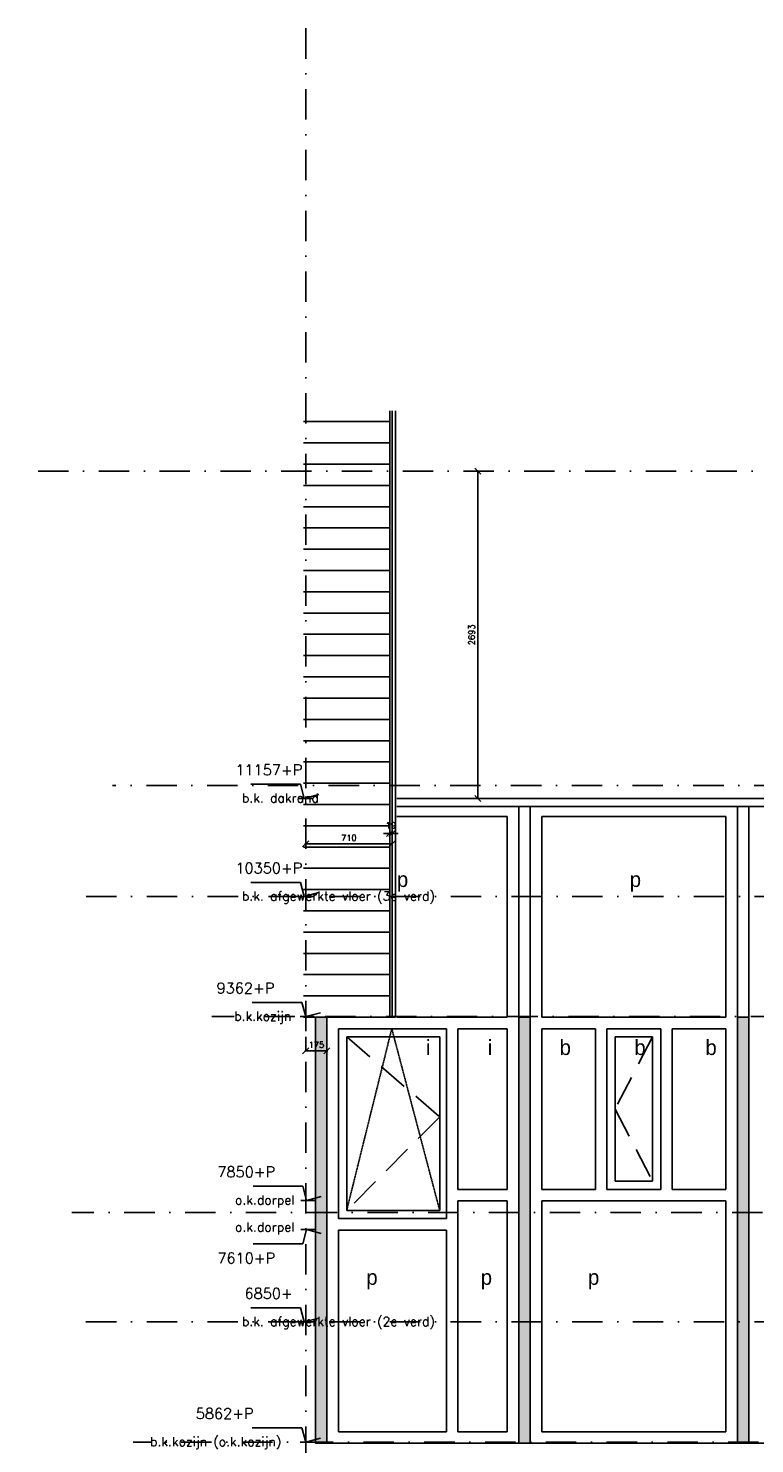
# Model space of a CAD drawing. Extents: x 102559 to 245130, y 44436 to 138999.
# Tile 8 of 30: x 151406 to 157384, y 98295 to 109939. Entities that reach past the tile are written whole.
import ezdxf

# ---------------------------------------------------------------- set-up
doc = ezdxf.new("R2010")
doc.units = 0
doc.header["$LTSCALE"] = 20
doc.header["$MEASUREMENT"] = 0
doc.header["$PDSIZE"] = -1
for name, pattern in [('DASHDOT', [25, 12.5, -6.25, 0, -6.25]), ('DASHED2', [0.375, 0.25, -0.125]), ('DD1', [2.66667, 1.66667, -0.5, 0, -0.5])]:
    doc.linetypes.add(name, pattern=pattern)
doc.layers.get('0').update_dxf_attribs({"linetype": 'CONTINUOUS'})
doc.layers.get('DEFPOINTS').update_dxf_attribs({"linetype": 'CONTINUOUS'})
for name, color, linetype in [('A--01A1_ACEER', 1, 'CONTINUOUS'), ('A--L$1A-_RASTER_NR_02', 21, 'CONTINUOUS'), ('A--L$7A-HULPLIJNEN', 9, 'CONTINUOUS'), ('A--L31--_F123--A1-BINNENKOZ', 1, 'CONTINUOUS'), ('A--L31--_F123--A7-BINNENKOZ', 7, 'CONTINUOUS'), ('A--L31--_F123--C1-BINNENKOZ', 1, 'DASHED2'), ('A--M01A1_MAATVOERING', 1, 'CONTINUOUS'), ('A--M01B1_HOOGTE_MAATV', 1, 'CONTINUOUS'), ('A--M1$A-_F123-', 1, 'CONTINUOUS'), ('A--T01B2_HOOGTE_MAATV', 2, 'CONTINUOUS'), ('A--T01B3_HOOGTE_MAATV', 3, 'CONTINUOUS'), ('AT$1A---_TEKST', 2, 'CONTINUOUS'), ('AT$1LG-25_TEKST', 2, 'CONTINUOUS'), ('STRAMIEN', 8, 'DD1')]:
    doc.layers.add(name, color=color, linetype=linetype)
doc.styles.add('ALFA-0_25', font='ROMANS')
doc.styles.add('B-01', font='b-gbp')
doc.styles.add('HOOGTEXT', font='ROMANS.shx', dxfattribs={"height": 2.5})
doc.dimstyles.new('ALFA-0_25', dxfattribs={"dimscale": 40, "dimtxt": 2.5, "dimasz": 2.5, "dimexe": 0.3, "dimexo": 0.3, "dimgap": 1.25, "dimtad": 1, "dimdec": 0, "dimzin": 0, "dimdsep": 46, "dimtxsty": 'ALFA-0_25', "dimblk1": 'OBLIQUE', "dimblk2": 'OBLIQUE', "dimsah": 1, "dimcen": 0.09, "dimdle": 0.3, "dimclrd": 1, "dimclre": 1, "dimclrt": 2, "dimadec": 0, "dimazin": 0, "dimtfac": 1, "dimtdec": 0, "dimtofl": 0, "dimtmove": 2, "dimatfit": 3, "dimldrblk": 'OBLIQUE', "dimfxl": 0, "dimtvp": 625, "dimtolj": 1, "dimtzin": 0, "dimarcsym": 0})

# ---------------------------------------------------------------- blocks, each defined once
blk = doc.blocks.new('HOOGTEP')
at = {"layer": 'A--M01A1_MAATVOERING'}
for p, q in [((0, 0), (0.62, 2.33)), ((0.62, 2.33), (8.79, 2.33)), ((-2.41, 0.65), (0, 0))]:
    blk.add_line(p, q, dxfattribs=at)
at = {"layer": 'A--M01B1_HOOGTE_MAATV'}
blk.add_line((-1.38, 0), (0.91, 0), dxfattribs=at)
at = {"layer": 'A--T01B2_HOOGTE_MAATV', "style": 'HOOGTEXT', "flags": 4}
blk.add_attdef('TEKST', (1.84, -0.67), '', height=1.5, dxfattribs=at)
at = {"layer": 'A--T01B3_HOOGTE_MAATV', "style": 'HOOGTEXT', "flags": 4}
blk.add_attdef('HOOGTE', (1.67, 3.82), '', height=1.75, dxfattribs=at)
blk = doc.blocks.new('_OBLIQUE')
at = {"color": 0, "linetype": 'ByBlock'}
blk.add_line((-0.5, -0.5), (0.5, 0.5), dxfattribs=at)
blk = doc.blocks.new('*D236')
at = {"color": 1, "linetype": 'ByBlock'}
for p, q in [((153689, 101643), (153689, 101521)), ((153864, 101644), (153864, 101521)), ((153683, 101527), (153870, 101527))]:
    blk.add_line(p, q, dxfattribs=at)
at = {"layer": 'DEFPOINTS', "color": 0, "linetype": 'ByBlock'}
for p in [(153689, 101649), (153864, 101650), (153864, 101527)]:
    blk.add_point(p, dxfattribs=at)
at = {"color": 1, "linetype": 'ByBlock', "xscale": 50, "yscale": 50, "zscale": 50, "rotation": 180}
blk.add_blockref('_OBLIQUE', (153689, 101527), dxfattribs=at)
at = {"color": 1, "linetype": 'ByBlock', "xscale": 50, "yscale": 50, "zscale": 50}
blk.add_blockref('_OBLIQUE', (153864, 101527), dxfattribs=at)
at = {"color": 2, "linetype": 'ByBlock', "insert": (153777, 101577), "char_height": 50, "attachment_point": 5, "style": 'ALFA-0_25'}
blk.add_mtext('\\A1;175', dxfattribs=at)
blk = doc.blocks.new('*D237')
at = {"color": 1, "linetype": 'ByBlock'}
for p, q in [((154999, 106296), (155111, 106296)), ((155105, 103597), (155105, 106302)), ((154999, 103603), (155111, 103603))]:
    blk.add_line(p, q, dxfattribs=at)
at = {"layer": 'DEFPOINTS', "color": 0, "linetype": 'ByBlock'}
for p in [(154993, 106296), (155105, 106296), (154993, 103603)]:
    blk.add_point(p, dxfattribs=at)
at = {"color": 1, "linetype": 'ByBlock', "xscale": 50, "yscale": 50, "zscale": 50}
for p, rotation in [((155105, 106296), 90), ((155105, 103603), 270)]:
    blk.add_blockref('_OBLIQUE', p, dxfattribs=dict(at, rotation=rotation))
at = {"color": 2, "linetype": 'ByBlock', "insert": (155055, 104949), "char_height": 50, "attachment_point": 5, "rotation": 90, "style": 'ALFA-0_25'}
blk.add_mtext('\\A1;2693', dxfattribs=at)
blk = doc.blocks.new('*D238')
at = {"color": 1, "linetype": 'ByBlock'}
blk.add_line((153683, 103229), (154405, 103229), dxfattribs=at)
at = {"layer": 'DEFPOINTS', "color": 0, "linetype": 'ByBlock'}
for p in [(153689, 103229), (154399, 103229), (154399, 103229)]:
    blk.add_point(p, dxfattribs=at)
at = {"color": 1, "linetype": 'ByBlock', "xscale": 50, "yscale": 50, "zscale": 50, "rotation": 180}
blk.add_blockref('_OBLIQUE', (153689, 103229), dxfattribs=at)
at = {"color": 1, "linetype": 'ByBlock', "xscale": 50, "yscale": 50, "zscale": 50}
blk.add_blockref('_OBLIQUE', (154399, 103229), dxfattribs=at)
at = {"color": 2, "linetype": 'ByBlock', "insert": (154044, 103279), "char_height": 50, "attachment_point": 5, "style": 'ALFA-0_25'}
blk.add_mtext('\\A1;710', dxfattribs=at)
blk = doc.blocks.new('*D239')
at = {"color": 1, "linetype": 'ByBlock'}
for p, q in [((154383, 103314), (154333, 103314)), ((154383, 103314), (154402, 103314)), ((154402, 103314), (154452, 103314))]:
    blk.add_line(p, q, dxfattribs=at)
at = {"layer": 'DEFPOINTS', "color": 0, "linetype": 'ByBlock'}
for p in [(154383, 103314), (154402, 103314), (154402, 103314)]:
    blk.add_point(p, dxfattribs=at)
at = {"color": 1, "linetype": 'ByBlock', "xscale": 50, "yscale": 50, "zscale": 50}
blk.add_blockref('_OBLIQUE', (154383, 103314), dxfattribs=at)
at = {"color": 1, "linetype": 'ByBlock', "xscale": 50, "yscale": 50, "zscale": 50, "rotation": 180}
blk.add_blockref('_OBLIQUE', (154402, 103314), dxfattribs=at)
at = {"color": 2, "linetype": 'ByBlock', "insert": (154393, 103382), "char_height": 50, "attachment_point": 5, "style": 'ALFA-0_25'}
blk.add_mtext('\\A1;19', dxfattribs=at)

msp = doc.modelspace()

# ---------------------------------------------------------------- hatches: boundary and pattern name
at = {"layer": 'A--L$1A-_RASTER_NR_02'}
for points in [[(153864.3, 98297.9), (153770.3, 98297.9), (153770.3, 101803.4), (153864.3, 101803.4)], [(155442.3, 98297.9), (155536.3, 98297.9), (155536.3, 101803.4), (155442.3, 101803.4)], [(157242.3, 98297.9), (157336.3, 98297.9), (157336.3, 101803.4), (157242.3, 101803.4)]]:
    msp.add_hatch(color=256, dxfattribs=at).paths.add_polyline_path(points)

# ---------------------------------------------------------------- linework, layer by layer
at = {"layer": 'A--01A1_ACEER'}
for p, q in [((154380.3, 101803.4), (154380.3, 106792.1)), ((154399.3, 101803.4), (154399.3, 106792.1)), ((154429.3, 101803.4), (154429.3, 106792.1)), ((153670.3, 106703.4), (154380.3, 106703.4)), ((153670.3, 106528.4), (154380.3, 106528.4)), ((153670.3, 106353.4), (154380.3, 106353.4)), ((153670.3, 106178.4), (154380.3, 106178.4)), ((153670.3, 106003.4), (154380.3, 106003.4)), ((153670.3, 105828.4), (154380.3, 105828.4)), ((153670.3, 105653.4), (154380.3, 105653.4)), ((153670.3, 105478.4), (154380.3, 105478.4)), ((153670.3, 105478.4), (154380.3, 105478.4)), ((153670.3, 105303.4), (154380.3, 105303.4)), ((153670.3, 105128.4), (154380.3, 105128.4)), ((153670.3, 104953.4), (154380.3, 104953.4)), ((153670.3, 104778.4), (154380.3, 104778.4)), ((153670.3, 104603.4), (154380.3, 104603.4)), ((153670.3, 104428.4), (154380.3, 104428.4)), ((153670.3, 104253.4), (154380.3, 104253.4)), ((153670.3, 104078.4), (154380.3, 104078.4)), ((153670.3, 103903.4), (154380.3, 103903.4)), ((153670.3, 103728.4), (154380.3, 103728.4)), ((153670.3, 103553.4), (154380.3, 103553.4)), ((153670.3, 103378.4), (154380.3, 103378.4)), ((153670.3, 103203.4), (154380.3, 103203.4)), ((153670.3, 103028.4), (154380.3, 103028.4)), ((153670.3, 102853.4), (154380.3, 102853.4)), ((153670.3, 102678.4), (154380.3, 102678.4)), ((153670.3, 102503.4), (154380.3, 102503.4)), ((153670.3, 102328.4), (154380.3, 102328.4)), ((153670.3, 102153.4), (154380.3, 102153.4)), ((153670.3, 101978.4), (154380.3, 101978.4)), ((153670.3, 101803.4), (154429.3, 101803.4)), ((154451.3, 101803.4), (154451.5, 101803.4))]:
    msp.add_line(p, q, dxfattribs=at)
at = {"layer": 'A--L$7A-HULPLIJNEN'}
for p, q in [((155442.3, 101803.4), (155536.3, 101803.4)), ((157242.3, 101803.4), (157336.3, 101803.4))]:
    msp.add_line(p, q, dxfattribs=at)
at = {"layer": 'A--L31--_F123--A1-BINNENKOZ'}
for p, q in [((154026.3, 101641.4), (154791.8, 101641.4)), ((154026.3, 101641.4), (154026.3, 100213.4)), ((154791.8, 101641.4), (154791.8, 100213.4)), ((156235.3, 101641.4), (156543.3, 101641.4)), ((156235.3, 100453.4), (156235.3, 101641.4)), ((156543.3, 100453.4), (156543.3, 101641.4)), ((156235.3, 100453.4), (156543.3, 100453.4)), ((154026.3, 100213.4), (154791.8, 100213.4))]:
    msp.add_line(p, q, dxfattribs=at)
at = {"layer": 'A--L31--_F123--A7-BINNENKOZ'}
for p, q in [((154438.3, 103602.9), (158871.7, 103602.9)), ((154438.3, 103536.1), (158871.7, 103536.1)), ((155442.3, 103536.1), (155442.3, 101803.4)), ((155536.3, 103536.1), (155536.3, 101803.4)), ((157242.3, 103536.1), (157242.3, 101803.4)), ((157336.3, 103536.1), (157336.3, 101803.4)), ((154847.3, 103455.5), (154438.3, 103455.5)), ((155347.3, 103455.5), (154749.5, 103455.5)), ((155347.3, 103455.5), (155347.3, 101803.4)), ((155631.3, 103455.5), (155631.3, 101803.4)), ((156073.3, 103455.5), (155631.3, 103455.5)), ((157147.3, 103455.5), (156030.6, 103455.5)), ((157147.3, 103455.5), (157147.3, 101803.4)), ((153864.3, 101803.4), (153864.3, 100051.4)), ((154438.3, 101803.4), (154847.3, 101803.4)), ((154749.5, 101803.4), (155347.3, 101803.4)), ((155442.3, 98297.9), (155442.3, 101803.4)), ((155536.3, 98297.9), (155536.3, 101803.4)), ((155631.3, 101803.4), (156073.3, 101803.4)), ((156018.5, 101803.4), (157147.3, 101803.4)), ((157242.3, 101803.4), (157242.3, 100291.4)), ((157242.3, 98297.9), (157242.3, 101803.4)), ((157336.3, 98297.9), (157336.3, 101803.4)), ((153959.3, 101708.4), (154847.3, 101708.4)), ((153959.3, 101708.4), (153959.3, 100146.4)), ((154847.3, 100146.4), (154847.3, 101708.4)), ((154942.3, 101708.4), (155347.3, 101708.4)), ((154942.3, 100386.4), (154942.3, 101708.4)), ((155347.3, 100386.4), (155347.3, 101708.4)), ((155631.3, 101708.4), (156073.3, 101708.4)), ((155631.3, 100386.4), (155631.3, 101708.4)), ((156073.3, 100386.4), (156073.3, 101708.4)), ((156168.3, 100386.4), (156168.3, 101708.4)), ((156168.3, 101708.4), (156610.3, 101708.4)), ((156610.3, 100386.4), (156610.3, 101708.4)), ((156705.3, 100386.4), (156705.3, 101708.4)), ((156705.3, 101708.4), (157147.3, 101708.4)), ((157147.3, 101708.4), (157147.3, 100386.4)), ((157147.3, 100386.4), (157147.3, 101708.4)), ((154942.3, 100386.4), (155347.3, 100386.4)), ((155631.3, 100386.4), (156073.3, 100386.4)), ((156168.3, 100386.4), (156610.3, 100386.4)), ((156705.3, 100386.4), (157147.3, 100386.4)), ((154942.3, 98392.9), (154942.3, 100291.4)), ((154942.3, 100291.4), (155347.3, 100291.4)), ((155347.3, 98392.9), (155347.3, 100291.4)), ((155631.3, 98392.9), (155631.3, 100291.4)), ((155631.3, 100291.4), (157147.3, 100291.4)), ((157147.3, 98392.9), (157147.3, 100291.4)), ((153959.3, 100146.4), (154847.3, 100146.4)), ((153864.3, 100051.4), (153864.3, 98297.9)), ((153959.3, 100051.4), (154847.3, 100051.4)), ((153959.3, 100051.4), (153959.3, 98392.9)), ((154847.3, 98392.9), (154847.3, 100051.4)), ((155442.3, 98297.9), (153864.3, 98297.9)), ((154847.3, 98392.9), (153959.3, 98392.9)), ((155347.3, 98392.9), (154942.3, 98392.9)), ((155536.3, 98297.9), (157242.3, 98297.9)), ((155631.3, 98392.9), (157147.3, 98392.9)), ((157336.3, 98297.9), (158914.3, 98297.9))]:
    msp.add_line(p, q, dxfattribs=at)
for points in [[(153864.3, 98297.9), (153770.3, 98297.9), (153770.3, 101803.4), (153864.3, 101803.4)], [(155442.3, 98297.9), (155536.3, 98297.9), (155536.3, 101803.4), (155442.3, 101803.4)], [(157242.3, 98297.9), (157336.3, 98297.9), (157336.3, 101803.4), (157242.3, 101803.4)]]:
    msp.add_lwpolyline(points, close=True, dxfattribs=at)
at = {"layer": 'A--L31--_F123--C1-BINNENKOZ'}
msp.add_lwpolyline([(154026.3, 100213.4), (154397.4, 101708.4), (154791.8, 100213.4)], dxfattribs=at)
at = {"layer": 'A--L31--_F123--C1-BINNENKOZ', "ltscale": 50}
for points in [[(154026.3, 101641.4), (154791.8, 100983.4), (154026.3, 100213.4)], [(156543.3, 101641.4), (156235.3, 101047.4), (156543.3, 100453.4)]]:
    msp.add_lwpolyline(points, dxfattribs=at)
at = {"layer": 'STRAMIEN', "linetype": 'DASHDOT'}
for p, q in [((153689.3, 109939.1), (153689.3, 90611.2)), ((215249.5, 106295.9), (151406.4, 106295.9)), ((215140.2, 103710.9), (152098.7, 103710.9)), ((215144.4, 102795.9), (151764.3, 102795.9)), ((162101.7, 101807.9), (152917.7, 101807.9)), ((160948.3, 100195.9), (151764.3, 100195.9)), ((215143.6, 99295.9), (151764.3, 99295.9)), ((160916.4, 98307.9), (152270.7, 98307.9))]:
    msp.add_line(p, q, dxfattribs=at)

# ---------------------------------------------------------------- block references
ref = msp.add_blockref('HOOGTEP', (153677.6, 103602.9), dxfattribs=dict(xscale=-50, yscale=50, zscale=50))
ref.add_attrib('TEKST', 'b.k. dakrand', (153164.2, 103569.3), dxfattribs={"layer": 'A--T01B2_HOOGTE_MAATV', "height": 75, "style": 'HOOGTEXT', "flags": 4})
ref.add_attrib('HOOGTE', '11157+P', (153110.6, 103793.9), dxfattribs={"layer": 'A--T01B3_HOOGTE_MAATV', "height": 87.5, "style": 'HOOGTEXT', "flags": 4})
ref = msp.add_blockref('HOOGTEP', (153677.6, 102795.9), dxfattribs=dict(xscale=-50, yscale=50, zscale=50))
ref.add_attrib('TEKST', 'b.k. afgewerkte vloer (3e verd)', (153164.2, 102762.3), dxfattribs={"layer": 'A--T01B2_HOOGTE_MAATV', "height": 75, "style": 'HOOGTEXT', "flags": 4})
ref.add_attrib('HOOGTE', '10350+P', (153110.6, 102986.9), dxfattribs={"layer": 'A--T01B3_HOOGTE_MAATV', "height": 87.5, "style": 'HOOGTEXT', "flags": 4})
ref = msp.add_blockref('HOOGTEP', (153689.3, 101807.9), dxfattribs=dict(xscale=-50, yscale=50, zscale=50))
ref.add_attrib('TEKST', 'b.k.kozijn', (153100.8, 101774.3), dxfattribs={"layer": 'A--T01B2_HOOGTE_MAATV', "height": 75, "style": 'HOOGTEXT', "flags": 4})
ref.add_attrib('HOOGTE', '9362+P', (152955.6, 101998.9), dxfattribs={"layer": 'A--T01B3_HOOGTE_MAATV', "height": 87.5, "style": 'HOOGTEXT', "flags": 4})
ref = msp.add_blockref('HOOGTEP', (153695.7, 100295.9), dxfattribs=dict(xscale=-50, yscale=50, zscale=50))
ref.add_attrib('TEKST', 'o.k.dorpel', (153107.3, 100262.3), dxfattribs={"layer": 'A--T01B2_HOOGTE_MAATV', "height": 75, "style": 'HOOGTEXT', "flags": 4})
ref.add_attrib('HOOGTE', '7850+P', (152962, 100486.9), dxfattribs={"layer": 'A--T01B3_HOOGTE_MAATV', "height": 87.5, "style": 'HOOGTEXT', "flags": 4})
ref = msp.add_blockref('HOOGTEP', (153695.7, 100055.9), dxfattribs=dict(xscale=50, yscale=50, zscale=50, rotation=180))
ref.add_attrib('TEKST', 'o.k.dorpel', (153107.3, 100039.5), dxfattribs={"layer": 'A--T01B2_HOOGTE_MAATV', "height": 75, "style": 'HOOGTEXT', "flags": 4})
ref.add_attrib('HOOGTE', '7610+P', (152962, 99777.4), dxfattribs={"layer": 'A--T01B3_HOOGTE_MAATV', "height": 87.5, "style": 'HOOGTEXT', "flags": 4})
ref = msp.add_blockref('HOOGTEP', (153677.6, 99295.9), dxfattribs=dict(xscale=-50, yscale=50, zscale=50))
ref.add_attrib('TEKST', 'b.k. afgewerkte vloer (2e verd)', (153164.2, 99262.3), dxfattribs={"layer": 'A--T01B2_HOOGTE_MAATV', "height": 75, "style": 'HOOGTEXT', "flags": 4})
ref.add_attrib('HOOGTE', '6850+', (153185.6, 99486.9), dxfattribs={"layer": 'A--T01B3_HOOGTE_MAATV', "height": 87.5, "style": 'HOOGTEXT', "flags": 4})
ref = msp.add_blockref('HOOGTEP', (153689.3, 98307.9), dxfattribs=dict(xscale=-50, yscale=50, zscale=50))
ref.add_attrib('TEKST', 'b.k.kozijn (o.k.kozijn)', (152408, 98274.3), dxfattribs={"layer": 'A--T01B2_HOOGTE_MAATV', "height": 75, "style": 'HOOGTEXT', "flags": 4})
ref.add_attrib('HOOGTE', '5862+P', (152784.8, 98498.9), dxfattribs={"layer": 'A--T01B3_HOOGTE_MAATV', "height": 87.5, "style": 'HOOGTEXT', "flags": 4})

# ---------------------------------------------------------------- texts
at = {"layer": 'AT$1A---_TEKST', "style": 'B-01'}
for p in [(154439.8, 102874.6), (156355.6, 102874.6), (154187.8, 99601.4), (155129.6, 99601.4), (156012, 99601.4)]:
    msp.add_text('p', height=125, dxfattribs=at).set_placement(p)
at = {"layer": 'AT$1LG-25_TEKST', "style": 'B-01'}
for s, p in [('i', (154678.2, 101492.3)), ('i', (155186.7, 101492.3)), ('b', (155778.6, 101492.3)), ('b', (156393.8, 101492.3)), ('b', (156978.2, 101492.3))]:
    msp.add_text(s, height=125, dxfattribs=at).set_placement(p)

# ---------------------------------------------------------------- dimensions: what is measured, and where the dimension line sits
at = {"layer": 'A--M1$A-_F123-'}
dim = msp.add_linear_dim(base=(155105.2, 106295.9), p1=(154993.2, 103602.9), p2=(154993.2, 106295.9), angle=90, dimstyle='ALFA-0_25', override={"dimscale": 20}, dxfattribs=at)
dim.commit()
dim.dimension.update_dxf_attribs({"geometry": '*D237', "text_midpoint": (155055.2, 104949.4)})
dim = msp.add_linear_dim(base=(154399.3, 103313.9), p1=(154380.3, 103313.9), p2=(154399.3, 103313.9), dimstyle='ALFA-0_25', override={"dimscale": 20}, dxfattribs=at)
dim.commit()
dim.dimension.update_dxf_attribs({"geometry": '*D239', "text_midpoint": (154389.8, 103382.4), "insert": (-3, 0)})
for base, p1, p2, picture, middle in [((154399.3, 103228.6), (153689.3, 103228.6), (154399.3, 103228.6), '*D238', (154044.3, 103278.6)), ((153864.3, 101527.5), (153689.3, 101648.6), (153864.3, 101649.5), '*D236', (153776.8, 101577.5))]:
    dim = msp.add_linear_dim(base=base, p1=p1, p2=p2, dimstyle='ALFA-0_25', override={"dimscale": 20}, dxfattribs=at)
    dim.commit()
    dim.dimension.update_dxf_attribs({"geometry": picture, "text_midpoint": middle})

doc.saveas('drawing.dxf')
